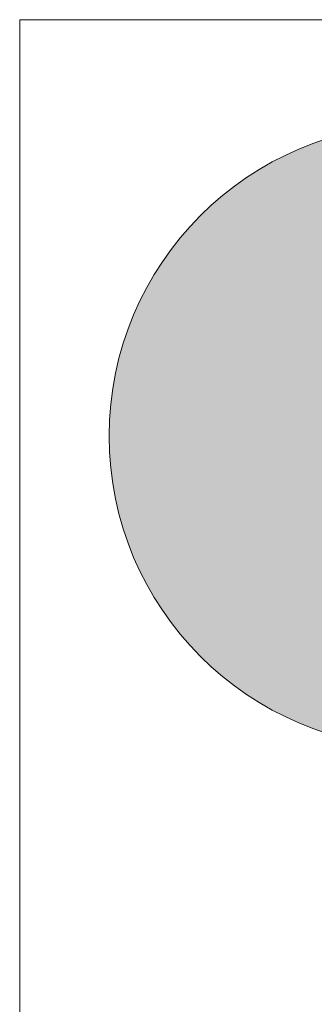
# Model space of a CAD drawing. Header units: millimetres. Extents: x -115268 to 140687, y -37779 to 24471.
# Tile 122 of 256: x 55299 to 55464, y -4890 to -4340. Entities that reach past the tile are written whole.
import ezdxf

# ---------------------------------------------------------------- set-up
doc = ezdxf.new("R2010")
doc.units = ezdxf.units.MM
doc.layers.get('0').update_dxf_attribs({"lineweight": 9})
doc.layers.add('A_CIENKA', color=7, linetype='Continuous', lineweight=9)

# ---------------------------------------------------------------- blocks, each defined once
blk = doc.blocks.new('METRYKA11')
at = {"true_color": 0x000000}
h = blk.add_hatch(color=18, dxfattribs=at)
h.dxf.hatch_style = 1
h.paths.add_polyline_path([(7511428.56, 5508702.86, 1), (7511776.45, 5508702.86, 1)])
blk.add_line((7511378.67, 5508935.17), (7511378.67, 5506025.17))
blk.add_lwpolyline([(7511378.67, 5508935.17), (7511878.67, 5508935.17)])
at = {"color": 7}
blk.add_circle((7511602.5, 5508702.86), 173.94, dxfattribs=at)
blk.add_circle((7511602.5, 5508702.86), 173.94, dxfattribs=at)

msp = doc.modelspace()

# ---------------------------------------------------------------- block references
at = {"layer": 'A_CIENKA', "color": 3}
msp.add_blockref('METRYKA11', (-7456079.35123, -5513275.31122), dxfattribs=at)

doc.saveas('drawing.dxf')
